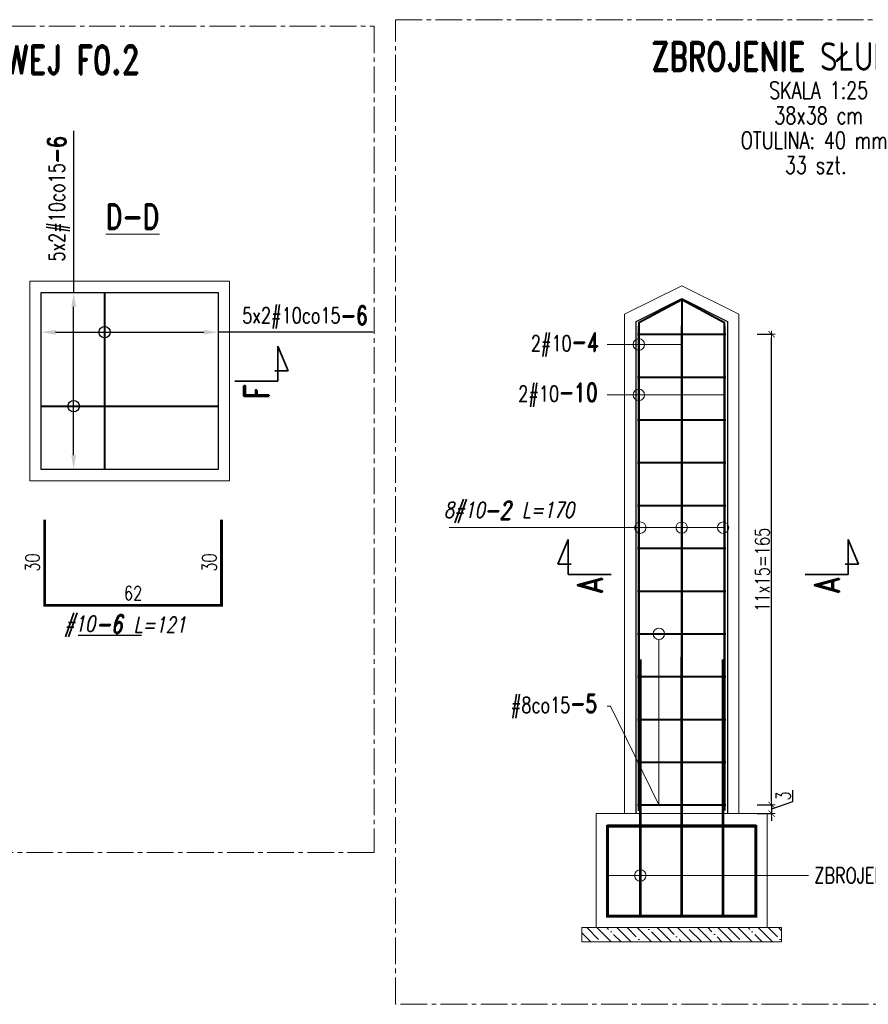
# Model space of a CAD drawing. Header units: millimetres. Extents: x -8 to 14965326, y -810 to 11054951.
# Tile 49 of 72: x 7507874 to 7508172, y 5557243 to 5557589. Entities that reach past the tile are written whole.
import ezdxf
from ezdxf import colors
from ezdxf.entities.mleader import LeaderData, LeaderLine
from ezdxf.enums import TextEntityAlignment as Align
from ezdxf.math import Vec2, Vec3

# ---------------------------------------------------------------- set-up
doc = ezdxf.new("R2010")
doc.units = ezdxf.units.MM
doc.header["$LTSCALE"] = 0.5
doc.header["$MEASUREMENT"] = 0
for name, pattern in [('CENTER2', [1.125, 0.75, -0.125, 0.125, -0.125]), ('HIDDEN', [9.525, 6.35, -3.175]), ('KRESKOWA', [0.75, 0.5, -0.25])]:
    doc.linetypes.add(name, pattern=pattern)
doc.layers.get('0').update_dxf_attribs({"linetype": 'CONTINUOUS', "lineweight": 13})
doc.layers.get('Defpoints').update_dxf_attribs({"linetype": 'CONTINUOUS'})
for name, color, linetype, lineweight in [('A_05-widok proj', 250, 'CONTINUOUS', 18), ('K_Belki - widok', 3, 'CONTINUOUS', 15), ('K_Cienkie przerywane', 252, 'KRESKOWA', 9), ('K_Fundamenty - widok', 40, 'CONTINUOUS', 15), ('K_Kreskowanie', 253, 'CONTINUOUS', 5), ('K_Opis', 7, 'CONTINUOUS', 9), ('K_Schody - widok', 60, 'CONTINUOUS', 15), ('K_Ściany - widok', 255, 'CONTINUOUS', 15), ('tkd_obszary_wykazu', 14, 'CENTER2', 9), ('tkd_opisy_zbr_wykaz', 7, 'CONTINUOUS', 9), ('tkd_otwory', 1, 'CONTINUOUS', 9), ('tkd_otwory_obrys', 1, 'CONTINUOUS', 20), ('tkd_przekroje', 100, 'CONTINUOUS', 35), ('tkd_strzemiona', 6, 'CONTINUOUS', 40), ('tkd_wym', 1, 'CONTINUOUS', 5), ('tkd_zbr', 3, 'CONTINUOUS', 40)]:
    doc.layers.add(name, color=color, linetype=linetype, lineweight=lineweight)
doc.layers.add('K_Otulina', color=5, linetype='CONTINUOUS', lineweight=25, plot=False)
doc.layers.add('tkd_opis_sztuki', color=7, linetype='CONTINUOUS')
doc.layers.add('tkd_opisy_zbr', color=7, linetype='CONTINUOUS')
doc.styles.add('___K_OPIS_ROMAND', font='romand.shx', dxfattribs={"width": 0.75})
doc.styles.add('___K_OPIS_SIMPLEX', font='simplex.shx', dxfattribs={"width": 0.75})
doc.styles.add('NEW', font='swiss.ttf', dxfattribs={"height": 0.3})
doc.styles.add('TKD_1TXT', font='simplex.shx', dxfattribs={"width": 0.75, "height": 0.25})
doc.styles.add('TKD_2TXT', font='romand.shx', dxfattribs={"width": 0.75, "height": 0.25})
doc.styles.add('tkd_2txt035', font='romand.shx', dxfattribs={"width": 0.75, "height": 17.5})
doc.styles.add('tkd_txt0', font='simplex.shx', dxfattribs={"width": 0.75})
doc.styles.add('tkd_zbr1', font='simplex.shx', dxfattribs={"width": 0.75})
doc.dimstyles.new('tkd_1-25cm[cm]', dxfattribs={"dimtxt": 5, "dimasz": 1.25, "dimexe": 0, "dimexo": 5, "dimgap": 0.75, "dimtad": 1, "dimdec": 1, "dimrnd": 0.5, "dimdsep": 46, "dimtxsty": 'tkd_txt0', "dimblk": 'tkd_dim_arrow', "dimcen": 0, "dimclrd": 1, "dimclrt": 7, "dimadec": 0, "dimazin": 0, "dimtfac": 1.666667, "dimtdec": 1, "dimtix": 1, "dimtmove": 1, "dimatfit": 3, "dimldrblk": 'K2', "dimfxl": 5, "dimfxlon": 1, "dimtvp": 0.02, "dimtolj": 1, "dimtzin": 0, "dimarcsym": 0})
doc.dimstyles.new('tkd_segmenty 1_25cm', dxfattribs={"dimtxt": 5, "dimasz": 1.25, "dimexe": 0, "dimexo": 0, "dimgap": 1.75, "dimtad": 1, "dimdec": 0, "dimdsep": 46, "dimtxsty": 'tkd_zbr1', "dimblk": 'NONE', "dimblk1": 'tkd_dim_arrow', "dimblk2": 'tkd_dim_arrow', "dimcen": 0.09, "dimse1": 1, "dimse2": 1, "dimsd1": 1, "dimsd2": 1, "dimclrd": 1, "dimclrt": 7, "dimadec": 0, "dimazin": 0, "dimtfac": 1, "dimtdec": 1, "dimtix": 1, "dimtmove": 2, "dimatfit": 3, "dimfxl": 10, "dimfxlon": 1, "dimtvp": 0.02, "dimtolj": 1, "dimtzin": 0, "dimarcsym": 0})
doc.dimstyles.new('tkd_zbr25cm', dxfattribs={"dimtxt": 5.5, "dimasz": 5, "dimexe": 0, "dimexo": 0, "dimgap": 0.75, "dimtad": 1, "dimdec": 0, "dimlfac": 0.4, "dimrnd": 1, "dimdsep": 46, "dimtxsty": 'tkd_zbr1', "dimcen": 0, "dimclrt": 7, "dimadec": 0, "dimazin": 0, "dimtfac": 1.666667, "dimtdec": 1, "dimtix": 1, "dimtmove": 1, "dimatfit": 3, "dimldrblk": 'K2', "dimfxl": 5, "dimfxlon": 1, "dimtvp": 0.02, "dimtolj": 1, "dimtzin": 0, "dimarcsym": 0})

# ---------------------------------------------------------------- blocks, each defined once
blk = doc.blocks.new('_DotBlank')
at = {"color": 0, "linetype": 'ByBlock', "lineweight": -2}
blk.add_line((-0.5, 0), (-1, 0), dxfattribs=at)
blk.add_circle((0, 0), 0.5, dxfattribs=at)
blk = doc.blocks.new('tkd_opis_sztuki_050')
at = {"color": 3, "style": 'TKD_2TXT', "width": 0.75}
blk.add_attdef('NAZWA', text='', height=0.4, dxfattribs=at).set_placement((0.053, 0), align=Align.CENTER)
at = {"color": 7, "style": 'TKD_1TXT', "width": 0.75}
blk.add_attdef('SZTUK', (1.522, 0.127), '', height=0.24, dxfattribs=at)
for tag, p in [('UWAGA1', (0.053, -0.394)), ('UWAGA2', (0.053, -0.748)), ('UWAGA3', (0.053, -1.096))]:
    blk.add_attdef(tag, text='', height=0.24, dxfattribs=at).set_placement(p, align=Align.CENTER)
blk = doc.blocks.new('tkd_zbr_wykaz')
at = {"layer": 'K_Opis', "transparency": 16777216, "style": 'TKD_1TXT', "oblique": 12, "width": 0.75}
blk.add_attdef('OPIS', text='', height=0.22, dxfattribs=at).set_placement((-0.488, 0.015), align=Align.RIGHT)
at = {"layer": 'K_Opis', "transparency": 16777216, "style": 'TKD_1TXT', "oblique": 12, "width": 0.75, "flags": 1}
for tag in ['KOMENTARZ', 'SREDNICA', 'STAL', 'SZT', 'TYP', 'G', 'H', 'A', 'D', 'C', 'B', 'K', 'E', 'F', 'I']:
    blk.add_attdef(tag, text='', height=0.22, dxfattribs=at).set_placement((0.475, 0.015), align=Align.RIGHT)
at = {"layer": 'K_Opis', "color": 3, "lineweight": 35, "transparency": 16777216, "style": 'TKD_2TXT', "oblique": 12, "width": 0.75}
blk.add_attdef('NR', (-0.498, -0.011), '', height=0.26, dxfattribs=at)
at = {"layer": 'K_Opis', "transparency": 16777216, "style": 'TKD_1TXT', "oblique": 12, "width": 0.75}
blk.add_attdef('UWAGI', (0.035, 0.015), '', height=0.22, dxfattribs=at)
blk = doc.blocks.new('tkd_section_l')
for p, q in [((-0.6, 0), (-0.6, -0.491)), ((0, 0), (-0.6, 0)), ((-0.745, -0.146), (-0.558, -0.146)), ((-0.6, -0.491), (-0.745, -0.146))]:
    blk.add_line(p, q)
blk = doc.blocks.new('tkd_section_p')
for p, q in [((-0.6, 0.491), (-0.745, 0.146)), ((-0.6, 0), (-0.6, 0.491)), ((-0.745, 0.146), (-0.558, 0.146)), ((0, 0), (-0.6, 0))]:
    blk.add_line(p, q)
blk = doc.blocks.new('*D561')
at = {"layer": 'Defpoints', "color": 0, "transparency": 16777216}
for p in [(7507893.28, 5557492.86), (7507893.28, 5557492.86), (7507893.28, 5557430.86)]:
    blk.add_point(p, dxfattribs=at)
at = {"layer": 'tkd_opisy_zbr', "color": 0, "lineweight": -2, "transparency": 16777216}
for p, q in [((7507893.28, 5557549.63), (7507893.28, 5557492.86)), ((7507893.28, 5557492.86), (7507893.28, 5557492.86)), ((7507893.28, 5557435.86), (7507893.28, 5557487.86)), ((7507893.28, 5557430.86), (7507893.28, 5557430.86))]:
    blk.add_line(p, q, dxfattribs=at)
at = {"layer": 'tkd_opisy_zbr', "color": 0, "transparency": 16777216}
for points in [[(7507892.45, 5557487.86), (7507894.11, 5557487.86), (7507893.28, 5557492.86)], [(7507892.45, 5557435.86), (7507894.11, 5557435.86), (7507893.28, 5557430.86)]]:
    blk.add_solid(points, dxfattribs=at)
at = {"layer": 'tkd_opisy_zbr', "color": 7, "transparency": 16777216, "insert": (7507888.31, 5557525.76), "char_height": 5.5, "attachment_point": 5, "rotation": 90, "style": 'tkd_zbr1'}
blk.add_mtext('\\A1;5x2#10co15\\Fromand.shx;\\H1.2x;\\C3;-6', dxfattribs=at)
blk = doc.blocks.new('tkd_opis_słupa')
at = {"color": 2, "style": 'TKD_2TXT', "width": 0.75}
blk.add_attdef('NAZWA', text='', height=0.3, dxfattribs=at).set_placement((0.01222, 0.09822), align=Align.CENTER)
at = {"color": 7, "style": 'TKD_1TXT', "width": 0.75, "flags": 1}
for tag in ['ZBROJENIE', 'RZEDNE', 'UWAGI1', 'UWAGI2', 'BETON']:
    blk.add_attdef(tag, text='', height=0.25, dxfattribs=at).set_placement((0.01222, -0.34523), align=Align.CENTER)
at = {"color": 7, "style": 'TKD_1TXT', "width": 0.75}
blk.add_attdef('50X50', text='', height=0.25, dxfattribs=at).set_placement((0.01222, -0.34523), align=Align.CENTER)
blk = doc.blocks.new('K2')
at = {"layer": 'K_Kreskowanie'}
h = blk.add_hatch(color=256, dxfattribs=at)
h.paths.add_polyline_path([(-290, 548), (-20, 548), (-20, 312.042), (-20, 312.042), (-20, 312.041), (-20, 20), (-290, 20), (-290, 40), (-310, 40), (-310, 20), (-310, 0), (0, 0), (0, 568), (-310, 568), (-529, 568), (-529, 463), (-493, 463), (-493, 350.5), (-493, 350.5), (-513, 350.5), (-513, 350.5), (-529, 350.5), (-529, 330.5), (-493, 330.5), (-493, 218), (-493, 218), (-513, 218), (-529, 218), (-529, 198), (-493, 198), (-493, 198), (-475, 198), (-466.7, 198), (-466.7, 218), (-475, 218), (-475, 218), (-475, 463), (-310, 463), (-310, 218), (-348.7, 218), (-348.7, 198), (-310, 198), (-310, 154), (-290, 154)])
h.paths.add_polyline_path([(-509, 548), (-509, 483), (-310, 483), (-310, 548)], flags=16)
for points in [[(-513, 350.5), (-497, 354.5), (-493, 463), (-493, 350.5)], [(-475, 463), (-343, 430), (-310, 218), (-310, 463)], [(-513, 218), (-497, 222), (-493, 330.5), (-493, 218)]]:
    blk.add_hatch(color=256, dxfattribs=at).paths.add_polyline_path(points)
at = {"layer": 'K_Belki - widok'}
for p, q in [((-529, 350.5), (-529, 463)), ((-513, 350.5), (-513, 463)), ((-529, 218), (-529, 330.5)), ((-513, 218), (-513, 330.5)), ((-348.7, 198), (-466.7, 198))]:
    blk.add_line(p, q, dxfattribs=at)
for points in [[(-310, 154.042), (-310, 40.042)], [(-290, 40.042), (-290, 154.042)]]:
    blk.add_lwpolyline(points, dxfattribs=at)
at = {"layer": 'K_Opis', "linetype": 'Continuous'}
for points in [[(-529, 330.5), (-493, 330.5), (-493, 218), (-529, 218), (-529, 198), (-493, 198), (-493, 198), (-475, 198), (-475, 198), (-475, 198), (-475, 198), (-466.7, 198), (-466.7, 218), (-475, 218), (-475, 463), (-310, 463), (-310, 218), (-348.7, 218), (-348.7, 198), (-310, 198), (-310, 154), (-290, 154), (-290, 548), (-20, 548), (-20, 20), (-290, 20), (-290, 40), (-310, 40), (-310, 20), (-310, 20), (-310, 0), (0, 0), (0, 568), (-310, 568), (-529, 568), (-529, 463), (-493, 463), (-493, 350.5), (-529, 350.5), (-529, 330.5)], [(-310, 483), (-310, 548), (-509, 548), (-509, 483), (-310, 483)]]:
    blk.add_lwpolyline(points, dxfattribs=at)
at = {"layer": 'K_Opis', "linetype": 'HIDDEN'}
for points in [[(-529, 330.5), (-493, 330.5), (-493, 218), (-529, 218), (-529, 198), (-493, 198), (-493, 198), (-475, 198), (-475, 198), (-475, 198), (-475, 198), (-466.7, 198), (-466.7, 218), (-475, 218), (-475, 463), (-310, 463), (-310, 218), (-348.7, 218), (-348.7, 198), (-310, 198), (-310, 154), (-290, 154), (-290, 548), (-20, 548), (-20, 20), (-290, 20), (-290, 40), (-310, 40), (-310, 20), (-310, 20), (-310, 0), (0, 0), (0, 568), (-310, 568), (-529, 568), (-529, 463), (-493, 463), (-493, 350.5), (-529, 350.5), (-529, 330.5)], [(-310, 483), (-310, 548), (-509, 548), (-509, 483), (-310, 483)]]:
    blk.add_lwpolyline(points, dxfattribs=at)
at = {"layer": 'K_Schody - widok'}
for p, q in [((-20, 396.042), (-290, 396.042)), ((-224, 172.042), (-224, 396.042)), ((-163, 172.042), (-163, 396.042)), ((-147, 396.042), (-147, 257.334)), ((-85, 284.042), (-85, 396.042)), ((-85, 396.042), (-69.661, 373.486)), ((-158, 172.042), (-158, 391.042)), ((-152, 391.042), (-158, 391.042)), ((-152, 391.042), (-152, 200.041)), ((-290, 368.042), (-163, 368.042)), ((-20, 368.042), (-147, 368.042)), ((-290, 340.042), (-163, 340.042)), ((-20, 340.042), (-147, 340.042)), ((-290, 312.042), (-163, 312.042)), ((-20, 312.042), (-152, 255.18)), ((-20, 312.042), (-147, 312.042)), ((-20, 306.597), (-152, 249.736)), ((-290, 284.042), (-163, 284.042)), ((-85, 284.042), (-147, 284.042)), ((-20, 284.042), (-72.361, 284.042)), ((-85, 278.598), (-85, 200.041)), ((-85, 278.598), (-69.661, 256.042)), ((-85, 278.598), (-85, 200.041)), ((-85, 278.598), (-69.661, 256.042)), ((-290, 256.042), (-163, 256.042)), ((-20, 256.042), (-137.361, 256.042)), ((-147, 251.89), (-147, 200.041)), ((-290, 228.042), (-163, 228.042)), ((-20, 228.042), (-147, 228.042)), ((-290, 200.042), (-163, 200.042)), ((-20, 200.042), (-147, 200.042)), ((-239.339, 194.598), (-224, 172.042)), ((-239.339, 194.598), (-224, 172.042)), ((-158, 172.042), (-290, 172.042))]:
    blk.add_line(p, q, dxfattribs=at)
blk.add_lwpolyline([(-152, 249.736), (-152, 200.041), (-147, 200.041)], dxfattribs=at)
at = {"layer": 'tkd_otwory'}
for points in [[(-513, 350.5), (-497, 354.5), (-493, 463), (-493, 350.5)], [(-475, 463), (-343, 430), (-310, 218), (-310, 463)], [(-513, 218), (-497, 222), (-493, 330.5), (-493, 218)]]:
    blk.add_lwpolyline(points, close=True, dxfattribs=at)
at = {"layer": 'tkd_otwory_obrys'}
for points in [[(-513, 350.5), (-513, 463), (-493, 463), (-493, 350.5)], [(-475, 463), (-310, 463), (-310, 218), (-475, 218)], [(-513, 218), (-493, 218), (-493, 330.5), (-513, 330.5)]]:
    blk.add_lwpolyline(points, close=True, dxfattribs=at)
at = {"layer": 'K_Opis'}
ref = blk.add_blockref('tkd_opis_słupa', (-157.163, 84.45), dxfattribs=dict(at, xscale=-100, yscale=100, zscale=100, rotation=180))
ref.add_attrib('NAZWA', 'K2', dxfattribs={"layer": '0', "color": 2, "height": 30, "style": 'TKD_2TXT', "width": 0.75}).set_placement((-155.941, 44.628), align=Align.CENTER)
ref.add_attrib('50X50', 'kl. schodowa', dxfattribs={"layer": '0', "color": 7, "height": 25, "style": 'TKD_1TXT', "width": 0.75}).set_placement((-155.941, 93.973), align=Align.CENTER)
at = {"layer": 'K_Schody - widok', "style": 'NEW', "width": 0.7}
for s, p in [('8X17.0', (-229.084, 262.615, 0)), ('28', (-202.903, 279.367, 0)), ('8X17.0', (-90.084, 205.227, 0)), ('28', (-63.903, 221.979, 0))]:
    blk.add_text(s, height=16.8217, rotation=90, dxfattribs=at).set_placement(p)
blk = doc.blocks.new('*D562')
at = {"layer": 'Defpoints', "color": 0, "transparency": 16777216}
for p in [(7507945.1, 5557413.25), (7507945.1, 5557383.25), (7507945.1, 5557383.25)]:
    blk.add_point(p, dxfattribs=at)
at = {"layer": 'tkd_opisy_zbr', "color": 7, "transparency": 16777216, "insert": (7507940.85, 5557398.25), "char_height": 5, "attachment_point": 5, "rotation": 90, "style": 'tkd_zbr1'}
blk.add_mtext('\\A1;30', dxfattribs=at)
blk = doc.blocks.new('_None')
blk = doc.blocks.new('tkd_dim_arrow')
for p, q in [((-1, 0), (1, 0)), ((0, -1), (0, 1))]:
    blk.add_line(p, q)
at = {"const_width": 0.2}
blk.add_lwpolyline([(-0.9, -0.9), (0.9, 0.9)], dxfattribs=at)
blk = doc.blocks.new('*D563')
at = {"layer": 'Defpoints', "color": 0, "transparency": 16777216}
for p in [(7507883.1, 5557383.25), (7507883.1, 5557383.25), (7507945.1, 5557383.25)]:
    blk.add_point(p, dxfattribs=at)
at = {"layer": 'tkd_opisy_zbr', "color": 7, "transparency": 16777216, "insert": (7507914.1, 5557387.5), "char_height": 5, "attachment_point": 5, "style": 'tkd_zbr1'}
blk.add_mtext('\\A1;62', dxfattribs=at)
blk = doc.blocks.new('*D564')
at = {"layer": 'Defpoints', "color": 0, "transparency": 16777216}
for p in [(7507883.1, 5557413.25), (7507883.1, 5557413.25), (7507883.1, 5557383.25)]:
    blk.add_point(p, dxfattribs=at)
at = {"layer": 'tkd_opisy_zbr', "color": 7, "transparency": 16777216, "insert": (7507878.85, 5557398.25), "char_height": 5, "attachment_point": 5, "rotation": 90, "style": 'tkd_zbr1'}
blk.add_mtext('\\A1;30', dxfattribs=at)
blk = doc.blocks.new('tkd_opis_zbr_wyc')
at = {"color": 9}
blk.add_line((-0.24, -0.001), (0.647, -0.001), dxfattribs=at)
at = {"style": 'TKD_1TXT', "oblique": 12, "width": 0.75, "flags": 1}
blk.add_attdef('DANE', text='', height=0.22, dxfattribs=at).set_placement((0.543, 0.28), align=Align.BOTTOM_LEFT)
at = {"color": 50, "style": 'TKD_2TXT', "oblique": 12, "width": 0.75}
blk.add_attdef('NR', (0.007, 0.022), '', height=0.26, dxfattribs=at)
at = {"style": 'TKD_1TXT', "oblique": 12, "width": 0.75}
blk.add_attdef('2#12', text='', height=0.22, dxfattribs=at).set_placement((0, 0.048), align=Align.RIGHT)
blk.add_attdef('UWAGI', text='', height=0.22, dxfattribs=at).set_placement((0.543, -0.033), align=Align.BOTTOM_LEFT)
blk = doc.blocks.new('*D565')
at = {"layer": 'Defpoints', "color": 0, "transparency": 16777216}
for p in [(7507881.92, 5557479), (7507943.92, 5557479), (7507943.92, 5557479)]:
    blk.add_point(p, dxfattribs=at)
at = {"layer": 'tkd_opisy_zbr', "color": 0, "lineweight": -2, "transparency": 16777216}
for p, q in [((7507881.92, 5557479), (7507881.92, 5557479)), ((7507886.92, 5557479), (7507938.92, 5557479)), ((7507943.92, 5557479), (7507943.92, 5557479)), ((7507998.28, 5557479), (7507943.92, 5557479))]:
    blk.add_line(p, q, dxfattribs=at)
at = {"layer": 'tkd_opisy_zbr', "color": 0, "transparency": 16777216}
for points in [[(7507886.92, 5557479.83), (7507886.92, 5557478.17), (7507881.92, 5557479)], [(7507938.92, 5557479.83), (7507938.92, 5557478.17), (7507943.92, 5557479)]]:
    blk.add_solid(points, dxfattribs=at)
at = {"layer": 'tkd_opisy_zbr', "color": 7, "transparency": 16777216, "insert": (7507974.41, 5557483.97), "char_height": 5.5, "attachment_point": 5, "style": 'tkd_zbr1'}
blk.add_mtext('\\A1;5x2#10co15\\Fromand.shx;\\H1.2x;\\C3;-6', dxfattribs=at)
blk = doc.blocks.new('*D666')
at = {"layer": 'Defpoints', "color": 0, "transparency": 16777216}
for p in [(7508121.91, 5557478.26), (7508137.91, 5557478.26), (7508121.91, 5557313.26)]:
    blk.add_point(p, dxfattribs=at)
at = {"layer": 'tkd_wym', "color": 0, "lineweight": -2, "transparency": 16777216}
for p, q in [((7508132.91, 5557478.26), (7508137.91, 5557478.26)), ((7508132.91, 5557313.26), (7508137.91, 5557313.26))]:
    blk.add_line(p, q, dxfattribs=at)
at = {"layer": 'tkd_wym', "color": 1, "lineweight": -2, "transparency": 16777216}
blk.add_line((7508137.91, 5557314.51), (7508137.91, 5557477.01), dxfattribs=at)
at = {"layer": 'tkd_wym', "color": 1, "lineweight": -2, "transparency": 16777216, "xscale": 1.25, "yscale": 1.25, "zscale": 1.25}
for p, rotation in [((7508137.91, 5557478.26), 90), ((7508137.91, 5557313.26), 270)]:
    blk.add_blockref('tkd_dim_arrow', p, dxfattribs=dict(at, rotation=rotation))
at = {"layer": 'tkd_wym', "color": 7, "transparency": 16777216, "insert": (7508134.66, 5557395.76), "char_height": 5, "attachment_point": 5, "rotation": 90, "style": 'tkd_txt0'}
blk.add_mtext('\\A1;\\A1;11x15=165', dxfattribs=at)
blk = doc.blocks.new('*D667')
at = {"layer": 'Defpoints', "color": 0, "transparency": 16777216}
for p in [(7508121.91, 5557313.26), (7508121.91, 5557310.26), (7508137.91, 5557310.26)]:
    blk.add_point(p, dxfattribs=at)
at = {"layer": 'tkd_wym', "color": 1, "lineweight": -2, "transparency": 16777216}
for p, q in [((7508145.26, 5557318.41), (7508145.26, 5557314.41)), ((7508137.91, 5557314.51), (7508137.91, 5557315.76)), ((7508145.26, 5557314.41), (7508137.91, 5557311.76)), ((7508137.91, 5557313.26), (7508137.91, 5557310.26)), ((7508137.91, 5557309.01), (7508137.91, 5557307.76))]:
    blk.add_line(p, q, dxfattribs=at)
at = {"layer": 'tkd_wym', "color": 0, "lineweight": -2, "transparency": 16777216}
for p, q in [((7508132.91, 5557313.26), (7508137.91, 5557313.26)), ((7508132.91, 5557310.26), (7508137.91, 5557310.26))]:
    blk.add_line(p, q, dxfattribs=at)
at = {"layer": 'tkd_wym', "color": 1, "lineweight": -2, "transparency": 16777216, "xscale": 1.25, "yscale": 1.25, "zscale": 1.25}
for p, rotation in [((7508137.91, 5557313.26), 270), ((7508137.91, 5557310.26), 90)]:
    blk.add_blockref('tkd_dim_arrow', p, dxfattribs=dict(at, rotation=rotation))
at = {"layer": 'tkd_wym', "color": 7, "transparency": 16777216, "insert": (7508142.01, 5557316.41), "char_height": 5, "attachment_point": 5, "rotation": 90, "style": 'tkd_txt0'}
blk.add_mtext('\\A1;3', dxfattribs=at)

msp = doc.modelspace()

# ---------------------------------------------------------------- hatches: boundary and pattern name
at = {"layer": 'K_Kreskowanie'}
h = msp.add_hatch(dxfattribs=at)
h.set_pattern_fill('ANSI35', color=253, scale=20, angle=90)
h.set_pattern_definition([(135, (383.3673, -948.5016), (-3.535533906, -3.535533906), []), (135, (383.3673, -944.966), (-3.535533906, -3.535533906), [6.25, -1.25, 0, -1.25])])
h.paths.add_polyline_path([(7508116.4106, 5557270.2603), (7508071.4106, 5557270.2603), (7508071.4106, 5557265.2603), (7508116.4106, 5557265.2603)])
h.paths.add_polyline_path([(7508141.4106, 5557270.2603), (7508116.4106, 5557270.2603), (7508116.4106, 5557265.2603), (7508141.4106, 5557265.2603)])

# ---------------------------------------------------------------- linework, layer by layer
at = {"layer": 'A_05-widok proj'}
msp.add_lwpolyline([(7508071.4106, 5557265.2603), (7508071.4106, 5557270.2603), (7508141.4106, 5557270.2603), (7508141.4106, 5557265.2603), (7508071.4106, 5557265.2603)], dxfattribs=at)
at = {"layer": 'K_Cienkie przerywane', "ltscale": 7, "const_width": 1}
for points in [[(7508106.4106, 5557274.2603), (7508106.4106, 5557365.2603)], [(7508091.9106, 5557364.2603), (7508091.9106, 5557274.2603), (7508120.9106, 5557274.2603), (7508120.9106, 5557364.2603)], [(7508132.4106, 5557275.7603), (7508132.4106, 5557305.7603), (7508080.4106, 5557305.7603), (7508080.4106, 5557275.7603)], [(7508132.4106, 5557304.2603), (7508132.4106, 5557274.2603), (7508080.4106, 5557274.2603), (7508080.4106, 5557304.2603)]]:
    msp.add_lwpolyline(points, dxfattribs=at)
at = {"layer": 'K_Fundamenty - widok'}
for points in [[(7507877.9203, 5557496.8552), (7507947.9203, 5557496.8552), (7507947.9203, 5557426.8552), (7507877.9203, 5557426.8552)], [(7508136.4106, 5557270.2603), (7508076.4106, 5557270.2603), (7508076.4106, 5557310.2603), (7508136.4106, 5557310.2603)]]:
    msp.add_lwpolyline(points, close=True, dxfattribs=at)
at = {"layer": 'K_Opis', "lineweight": 5}
msp.add_lwpolyline([(7508120.9106, 5557410.4873), (7508024.9445, 5557410.4873)], dxfattribs=at)
for centre in [(7508091.9106, 5557410.4873), (7508106.4106, 5557410.4873), (7508120.9106, 5557410.4873)]:
    msp.add_circle(centre, 2, dxfattribs=at)
at = {"layer": 'K_Otulina'}
for points in [[(7507881.9203, 5557492.8552), (7507943.9203, 5557492.8552), (7507943.9203, 5557430.8552), (7507881.9203, 5557430.8552)], [(7508132.4106, 5557274.2603), (7508080.4106, 5557274.2603), (7508080.4106, 5557306.2603), (7508132.4106, 5557306.2603)]]:
    msp.add_lwpolyline(points, close=True, dxfattribs=at)
msp.add_lwpolyline([(7508090.4106, 5557310.2603), (7508090.4106, 5557482.7882), (7508106.4106, 5557490.7882), (7508122.4106, 5557482.7882), (7508122.4106, 5557310.2603)], dxfattribs=at)
at = {"layer": 'K_Ściany - widok'}
msp.add_line((7508126.4106, 5557485.2603), (7508126.4106, 5557310.2603), dxfattribs=at)
msp.add_lwpolyline([(7508086.4106, 5557310.2603), (7508086.4106, 5557485.2603), (7508106.4106, 5557495.2603), (7508126.4106, 5557485.2603)], dxfattribs=at)
at = {"layer": 'tkd_obszary_wykazu', "ltscale": 25}
for points in [[(7508006.0502, 5557588.5488), (7508298.481, 5557588.5488), (7508298.481, 5557243.383), (7508006.0502, 5557243.383)], [(7507589.2975, 5557586.2267), (7507998.6345, 5557586.2267), (7507998.6345, 5557296.6559), (7507589.2975, 5557296.6559)]]:
    msp.add_lwpolyline(points, close=True, dxfattribs=at)
at = {"layer": 'tkd_opisy_zbr', "color": 4}
for centre in [(7507904.1364, 5557479.0001), (7507893.2815, 5557453.0714)]:
    msp.add_circle(centre, 2, dxfattribs=at)
at = {"layer": 'tkd_strzemiona'}
for points in [[(7508090.9106, 5557478.2603), (7508121.9106, 5557478.2603)], [(7508090.9106, 5557463.2603), (7508121.9106, 5557463.2603)], [(7508090.9106, 5557448.2603), (7508121.9106, 5557448.2603)], [(7508090.9106, 5557433.2603), (7508121.9106, 5557433.2603)], [(7508090.9106, 5557418.2603), (7508121.9106, 5557418.2603)], [(7508090.9106, 5557403.2603), (7508121.9106, 5557403.2603)], [(7508090.9106, 5557388.2603), (7508121.9106, 5557388.2603)], [(7508090.9106, 5557373.2603), (7508121.9106, 5557373.2603)], [(7508090.9106, 5557358.2603), (7508121.9106, 5557358.2603)], [(7508090.9106, 5557343.2603), (7508121.9106, 5557343.2603)], [(7508090.9106, 5557328.2603), (7508121.9106, 5557328.2603)], [(7508090.9106, 5557313.2603), (7508121.9106, 5557313.2603)]]:
    msp.add_lwpolyline(points, dxfattribs=at)
at = {"layer": 'tkd_zbr', "color": 32}
for points in [[(7507904.1364, 5557492.8552), (7507904.1364, 5557430.8552)], [(7508121.4106, 5557432.7882), (7508121.4106, 5557482.2882), (7508106.4106, 5557490.2882), (7508091.4106, 5557482.2882), (7508091.4106, 5557432.7882)], [(7508106.4106, 5557490.2882), (7508106.4106, 5557432.7882)], [(7507881.9203, 5557453.0714), (7507943.9203, 5557453.0714)]]:
    msp.add_lwpolyline(points, dxfattribs=at)
at = {"layer": 'tkd_zbr'}
for points, const_width in [([(7508091.4187, 5557481.1711), (7508091.4187, 5557311.1711)], 0.8), ([(7508106.4106, 5557481.2603), (7508106.4106, 5557311.2603)], 0.8), ([(7508121.4106, 5557481.2603), (7508121.4106, 5557311.2603)], 0.8), ([(7507945.0983, 5557413.2506), (7507945.0983, 5557383.2506), (7507883.0983, 5557383.2506), (7507883.0983, 5557413.2506)], 1)]:
    msp.add_lwpolyline(points, dxfattribs=dict(at, const_width=const_width))

# ---------------------------------------------------------------- block references
at = {"layer": 'tkd_opis_sztuki'}
ref = msp.add_blockref('tkd_opis_sztuki_050', (7507810.3264, 5557569.4563), dxfattribs=dict(at, xscale=25, yscale=25, zscale=25))
ref.add_attrib('NAZWA', 'ZBROJENIE STOPY FUNDAMENTOWEJ F0.2', dxfattribs={"layer": '0', "color": 3, "height": 10, "style": 'TKD_2TXT', "width": 0.75}).set_placement((7507811.6479, 5557569.4508), align=Align.CENTER)
ref.add_attrib('UWAGA1', 'SKALA 1:25', dxfattribs={"layer": '0', "color": 7, "height": 6, "style": 'TKD_1TXT', "width": 0.75}).set_placement((7507811.6479, 5557559.6145), align=Align.CENTER)
ref.add_attrib('UWAGA2', '70x70x40 cm', dxfattribs={"layer": '0', "color": 7, "height": 6, "style": 'TKD_1TXT', "width": 0.75}).set_placement((7507811.6479, 5557550.7629), align=Align.CENTER)
ref.add_attrib('UWAGA3', 'OTULINA: 40 mm ', dxfattribs={"layer": '0', "color": 7, "height": 6, "style": 'TKD_1TXT', "width": 0.75}).set_placement((7507811.6479, 5557542.0564), align=Align.CENTER)
ref.add_attrib('SZTUK', '2 szt.', (7507799.8391, 5557534.0402), dxfattribs={"layer": '0', "color": 7, "height": 6, "style": 'TKD_1TXT', "width": 0.75})
ref = msp.add_blockref('tkd_opis_sztuki_050', (7508153.0903, 5557570.6548), dxfattribs=dict(at, xscale=25, yscale=25, zscale=25))
ref.add_attrib('NAZWA', 'ZBROJENIE SŁUPA S-1', dxfattribs={"layer": '0', "color": 3, "height": 10, "style": 'TKD_2TXT', "width": 0.75}).set_placement((7508154.4118, 5557570.6493), align=Align.CENTER)
ref.add_attrib('UWAGA1', 'SKALA 1:25', dxfattribs={"layer": '0', "color": 7, "height": 6, "style": 'TKD_1TXT', "width": 0.75}).set_placement((7508154.4118, 5557560.813), align=Align.CENTER)
ref.add_attrib('UWAGA2', '38x38 cm', dxfattribs={"layer": '0', "color": 7, "height": 6, "style": 'TKD_1TXT', "width": 0.75}).set_placement((7508154.4118, 5557551.9614), align=Align.CENTER)
ref.add_attrib('UWAGA3', 'OTULINA: 40 mm ', dxfattribs={"layer": '0', "color": 7, "height": 6, "style": 'TKD_1TXT', "width": 0.75}).set_placement((7508154.4118, 5557543.2549), align=Align.CENTER)
ref.add_attrib('SZTUK', '33 szt.', (7508142.603, 5557534.5384), dxfattribs={"layer": '0', "color": 7, "height": 6, "style": 'TKD_1TXT', "width": 0.75})
at = {"layer": 'tkd_opisy_zbr'}
ref = msp.add_blockref('tkd_opis_zbr_wyc', (7507900.8456, 5557372.8507), dxfattribs=dict(at, xscale=25, yscale=25, zscale=25))
ref.add_attrib('2#12', '#10', dxfattribs={"layer": '0', "height": 5.5, "style": 'TKD_1TXT', "oblique": 12, "width": 0.75}).set_placement((7507900.8458, 5557374.0539), align=Align.RIGHT)
ref.add_attrib('NR', '-6', (7507901.0298, 5557373.3882), dxfattribs={"layer": '0', "color": 2, "height": 6.5, "style": 'TKD_2TXT', "oblique": 12, "width": 0.75})
ref.add_attrib('UWAGI', 'L=121', dxfattribs={"layer": '0', "height": 5.5, "style": 'TKD_1TXT', "oblique": 12, "width": 0.75}).set_placement((7507914.4245, 5557372.0318), align=Align.BOTTOM_LEFT)
at = {"layer": 'tkd_opisy_zbr_wykaz', "xscale": 25, "yscale": 25, "zscale": 25}
msp.add_blockref('tkd_zbr_wykaz', (7508049.6121, 5557413.594), dxfattribs=at).add_auto_attribs({'OPIS': '8#10', 'NR': '-2', 'UWAGI': 'L=170'})
at = {"layer": 'tkd_przekroje', "xscale": 25, "yscale": 25, "zscale": 25, "rotation": 180}
for p in [(7507949.8059, 5557461.8552), (7508149.7257, 5557394.0126)]:
    msp.add_blockref('tkd_section_l', p, dxfattribs=at)
at = {"layer": 'tkd_przekroje', "xscale": 25, "yscale": 25, "zscale": 25}
msp.add_blockref('tkd_section_p', (7508081.6747, 5557394.0126), dxfattribs=at)

# ---------------------------------------------------------------- texts
at = {"layer": 'K_Opis', "insert": (7507913.9402, 5557519.491), "char_height": 8.75, "attachment_point": 5, "style": '___K_OPIS_ROMAND'}
msp.add_mtext_dynamic_manual_height_columns('{\\L\\C2;D-D}', width=29.725056, gutter_width=12.5, heights=[0], dxfattribs=at)
at = {"layer": 'tkd_przekroje', "style": 'tkd_2txt035', "width": 0.8}
for s, p in [('F', (7507957.3059, 5557458.1052)), ('A', (7508074.1747, 5557390.2626)), ('A', (7508157.2257, 5557390.2626))]:
    msp.add_text(s, height=8.75, rotation=90, dxfattribs=at).set_placement(p, align=Align.MIDDLE_CENTER)

# ---------------------------------------------------------------- dimensions: what is measured, and where the dimension line sits
at = {"layer": 'tkd_opisy_zbr', "color": 202}
for base, p1, p2, angle, picture, middle in [((7507893.2815, 5557492.8552), (7507893.2815, 5557430.8552), (7507893.2815, 5557492.8552), 90, '*D561', (7507896.7951, 5557525.7578)), ((7507943.9203, 5557479.0001), (7507881.9203, 5557479.0001), (7507943.9203, 5557479.0001), 0, '*D565', (7507974.4149, 5557475.4864))]:
    dim = msp.add_linear_dim(base=base, p1=p1, p2=p2, angle=angle, text='<>x2#10co15\\Fromand.shx;\\H1.2x;\\C3;-6', dimstyle='tkd_zbr25cm', override={"dimlfac": 0.080645}, dxfattribs=at)
    dim.commit()
    dim.dimension.update_dxf_attribs({"geometry": picture, "text_midpoint": middle, "dimtype": 161})
at = {"layer": 'tkd_opisy_zbr'}
for p1, p2, picture, middle in [((7507883.0983, 5557383.2506), (7507883.0983, 5557413.2506), '*D564', (7507878.8483, 5557398.2506)), ((7507945.0983, 5557413.2506), (7507945.0983, 5557383.2506), '*D562', (7507940.8483, 5557398.2506)), ((7507945.0983, 5557383.2506), (7507883.0983, 5557383.2506), '*D563', (7507914.0983, 5557387.5006))]:
    dim = msp.add_aligned_dim(p1=p1, p2=p2, distance=0, dimstyle='tkd_segmenty 1_25cm', dxfattribs=at)
    dim.commit()
    dim.dimension.update_dxf_attribs({"geometry": picture, "text_midpoint": middle})
at = {"layer": 'tkd_wym'}
dim = msp.add_linear_dim(base=(7508137.9106, 5557478.2603), p1=(7508121.9106, 5557313.2603), p2=(7508121.9106, 5557478.2603), angle=90, text='\\A1;11x15=<>', dimstyle='tkd_1-25cm[cm]', override={"dimtxsty": 'tkd_txt0', "dimtfill": 0, "dimtfillclr": 0}, dxfattribs=at)
dim.commit()
dim.dimension.update_dxf_attribs({"geometry": '*D666', "text_midpoint": (7508134.6606, 5557395.7603)})
dim = msp.add_linear_dim(base=(7508137.9106, 5557310.2603), p1=(7508121.9106, 5557313.2603), p2=(7508121.9106, 5557310.2603), angle=90, dimstyle='tkd_1-25cm[cm]', dxfattribs=at)
dim.commit()
dim.dimension.update_dxf_attribs({"geometry": '*D667', "text_midpoint": (7508145.2606, 5557315.1603), "dimtype": 160})

# ---------------------------------------------------------------- leaders
at = {"layer": 'K_Opis', "lineweight": 5}
ml = msp.add_multileader_mtext('Standard', dxfattribs=at)
ml.set_content('2#10{\\Fromand|c238;\\H1.18182x;\\C50;-4}', color=256, style='___K_OPIS_SIMPLEX')
ml.set_leader_properties(color=7, linetype='CONTINUOUS', lineweight=9)
ml.set_arrow_properties(name='DOTBLANK')
ml.build(insert=Vec2(0, 0))
ml.multileader.update_dxf_attribs({"text_left_attachment_type": 2, "text_right_attachment_type": 2, "dogleg_length": 16})
ctx = ml.context
ctx.base_point, ctx.char_height, ctx.plane_origin = Vec3(7508051.5272, 5557474.6894), 5.5, Vec3(7510056.1186, 5557372.3908)
ctx.left_attachment, ctx.right_attachment = 2, 2
notes = []
notes.append((ctx, [(0, (1, 1, 0), (7508081.4528, 5557474.6894), (-1, 0), 1.2113, [(1, [(7508091.4106, 5557474.6894), (7508106.4106, 5557474.6894)], 0, [])])]))
ctx.mtext.insert, ctx.mtext.flow_direction = Vec3(7508053.5272, 5557478.856), 5
ml = msp.add_multileader_mtext('Standard', dxfattribs=at)
ml.set_content('2#10{\\Fromand|c238;\\H1.1818x;\\C50;-10}', color=256, style='___K_OPIS_SIMPLEX')
ml.set_leader_properties(color=7, linetype='CONTINUOUS', lineweight=9)
ml.set_arrow_properties(name='DOTBLANK')
ml.build(insert=Vec2(0, 0))
ml.multileader.update_dxf_attribs({"text_left_attachment_type": 2, "text_right_attachment_type": 2, "dogleg_length": 16})
ctx = ml.context
ctx.base_point, ctx.char_height, ctx.plane_origin = Vec3(7508047.1167, 5557457.0089), 5.5, Vec3(7510056.1186, 5557354.7103)
ctx.left_attachment, ctx.right_attachment = 2, 2
notes.append((ctx, [(0, (1, 1, 0), (7508081.4528, 5557457.0089), (-1, 0), 1.2113, [(1, [(7508091.4106, 5557457.0089), (7508121.4106, 5557457.0089)], 0, [])])]))
ctx.mtext.insert, ctx.mtext.flow_direction = Vec3(7508049.1167, 5557461.1755), 5
ml = msp.add_multileader_mtext('Standard', dxfattribs=at)
ml.set_content('#8co15{\\Fromand|c238;\\H1.1818x;\\C50;-5}', color=256, style='___K_OPIS_SIMPLEX')
ml.set_leader_properties(color=7, linetype='CONTINUOUS', lineweight=9)
ml.set_arrow_properties(name='DOTBLANK')
ml.build(insert=Vec2(0, 0))
ml.multileader.update_dxf_attribs({"text_left_attachment_type": 2, "text_right_attachment_type": 2, "dogleg_length": 16})
ctx = ml.context
ctx.base_point, ctx.char_height, ctx.plane_origin = Vec3(7508044.5142, 5557347.8989), 5.5, Vec3(7506070.4191, 5557237.1901)
ctx.left_attachment, ctx.right_attachment = 2, 2
notes.append((ctx, [(1, (1, 1, 0), (7508081.4754, 5557347.8989), (-1, 0), 1.2113, [(3, [(7508098.429, 5557373.2603), (7508098.429, 5557313.2603)], 0, [])])]))
ctx.mtext.insert, ctx.mtext.flow_direction = Vec3(7508046.5142, 5557352.0655), 5
ml = msp.add_multileader_mtext('Standard', dxfattribs=at)
ml.set_content('ZBROJENIE FUNDAMENTU', color=256, style='___K_OPIS_SIMPLEX')
ml.set_leader_properties(color=7, linetype='CONTINUOUS', lineweight=9)
ml.set_arrow_properties(name='DOTBLANK')
ml.build(insert=Vec2(0, 0))
ml.multileader.update_dxf_attribs({"text_left_attachment_type": 2, "text_right_attachment_type": 2, "dogleg_length": 16})
ctx = ml.context
ctx.base_point, ctx.char_height, ctx.plane_origin = Vec3(7508150.9142, 5557288.5561), 5.5, Vec3(7510056.1186, 5557186.2576)
ctx.left_attachment, ctx.right_attachment = 2, 2
notes.append((ctx, [(1, (1, 1, 0), (7508141.0759, 5557288.5561), (1, 0), 9.8383, [(4, [(7508091.9106, 5557288.5561), (7508106.4106, 5557288.5561), (7508120.9106, 5557288.5561), (7508080.4106, 5557288.5561), (7508132.4106, 5557288.5561)], 0, [])])]))
ctx.mtext.insert, ctx.mtext.flow_direction = Vec3(7508152.9142, 5557291.3061), 5
for ctx, leaders in notes:
    for number, flags, end, landing, length, lines in leaders:
        leader = LeaderData()
        leader.index, (leader.has_last_leader_line, leader.has_dogleg_vector, leader.attachment_direction) = number, flags
        leader.last_leader_point, leader.dogleg_vector, leader.dogleg_length = Vec3(end), Vec3(landing), length
        for number, points, colour, breaks in lines:
            line = LeaderLine()
            line.index, line.vertices, line.color, line.breaks = number, Vec3.list(points), colors.encode_raw_color(colour), breaks
            leader.lines.append(line)
        ctx.leaders.append(leader)

doc.saveas('drawing.dxf')
